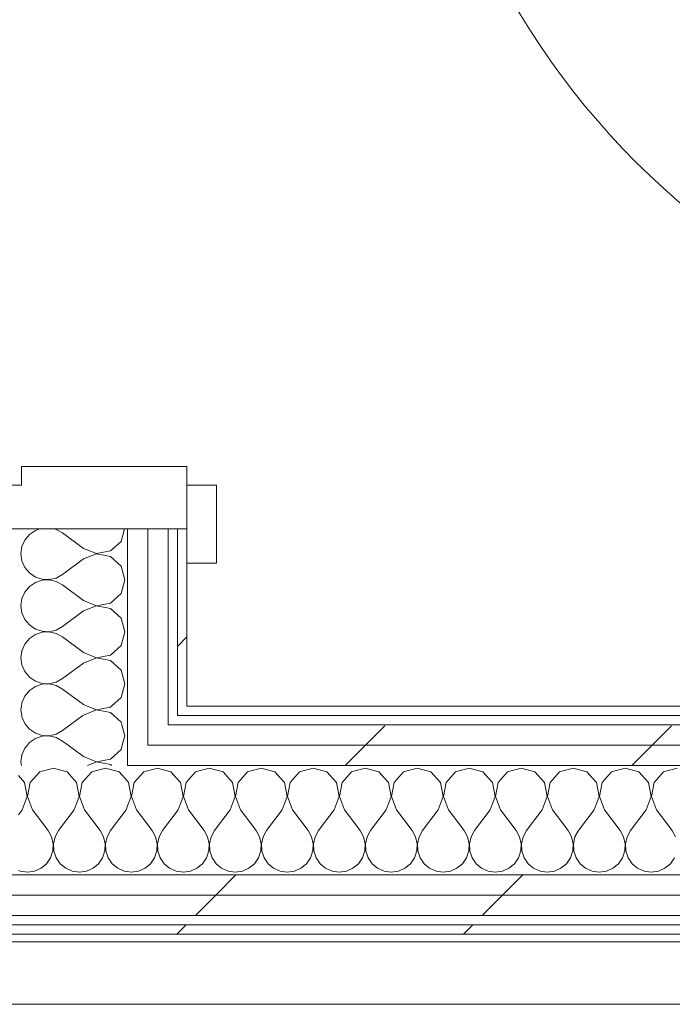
# Model space of a CAD drawing. Header units: millimetres. Extents: x -40968 to 11883, y -18816 to 4378.
# Tile 185 of 256: x 2662 to 3080, y -17322 to -16691. Entities that reach past the tile are written whole.
import ezdxf

# ---------------------------------------------------------------- set-up
doc = ezdxf.new("R2010")
doc.units = ezdxf.units.MM
doc.header["$MEASUREMENT"] = 0
doc.linetypes.add('Wipeout_Contour', pattern=[1000, 0, -1000])
for name, color, linetype in [('02_ACAB_Anotacio Portes', 7, 'Continuous'), ('Nuevo_08_E_Envans secs', 7, 'Continuous'), ('Nuevo_12_FAÇ_Façana', 7, 'Continuous'), ('Nuevo_Puertas Archicad', 7, 'Continuous')]:
    doc.layers.add(name, color=color, linetype=linetype)
for name, color, linetype, lineweight in [('02_ACAB_Anotacio Portes_Pluma_Nº__46', 5, 'Continuous', 5), ('Nuevo_08_E_Envans secs_Pluma_Nº__1', 7, 'Continuous', 5), ('Nuevo_12_FAÇ_Façana_Pluma_Nº__1', 7, 'Continuous', 5), ('Nuevo_Puertas Archicad_Pluma_Nº__1', 7, 'Continuous', 5)]:
    doc.layers.add(name, color=color, linetype=linetype, lineweight=lineweight)
for name, color, linetype, lineweight, true_color in [('Nuevo_08_E_Envans secs_Pluma_Nº__102', 7, 'Continuous', 5, 0xcccccc), ('Nuevo_08_E_Envans secs_Pluma_Nº__171', 171, 'Continuous', 13, 0xaaaaff), ('Nuevo_08_E_Envans secs_Pluma_Nº__177', 7, 'Continuous', 15, 0xf7e046), ('Nuevo_12_FAÇ_Façana_Pluma_Nº__102', 7, 'Continuous', 5, 0xcccccc), ('Nuevo_12_FAÇ_Façana_Pluma_Nº__171', 171, 'Continuous', 13, 0xaaaaff), ('Nuevo_12_FAÇ_Façana_Pluma_Nº__177', 7, 'Continuous', 15, 0xf7e046)]:
    doc.layers.add(name, color=color, linetype=linetype, lineweight=lineweight, true_color=true_color)
pattern_1 = [(45, (0, 0), (-183.8478, 183.8478), [195, -65]), (45, (7e-14, 183.85), (-183.8478, 183.8478), [195, -65])]

# ---------------------------------------------------------------- blocks, each defined once
blk = doc.blocks.new('*X100')
at = {"layer": 'Nuevo_08_E_Envans secs_Pluma_Nº__102', "color": 254, "linetype": 'Continuous', "lineweight": 5, "true_color": 0xcccccc}
for p, q in [((2662.91, -17130.98), (2662.58, -17133.33)), ((2705.12, -17130.98), (2711.08, -17133.27)), ((2720.03, -17131.57), (2720.69, -17130.98)), ((2662.58, -17133.33), (2663.09, -17136.98)), ((2702.58, -17136.67), (2702.17, -17136.98)), ((2711.08, -17133.4), (2702.58, -17136.67)), ((2711.08, -17133.27), (2720.03, -17131.57)), ((2720.03, -17135.09), (2711.08, -17133.4)), ((2722.09, -17136.98), (2720.03, -17135.09))]:
    blk.add_line(p, q, dxfattribs=at)
blk = doc.blocks.new('*X101')
at = {"layer": 'Nuevo_08_E_Envans secs_Pluma_Nº__102', "color": 254, "linetype": 'Continuous', "lineweight": 5, "true_color": 0xcccccc}
for p, q in [((2663.09, -17136.98), (2663.21, -17137.89)), ((2702.17, -17136.98), (2694.17, -17142.98)), ((2726.76, -17141.24), (2722.09, -17136.98)), ((2663.21, -17137.89), (2665.07, -17142.1)), ((2665.07, -17142.1), (2665.8, -17142.98)), ((2727.25, -17142.98), (2726.76, -17141.24))]:
    blk.add_line(p, q, dxfattribs=at)
blk = doc.blocks.new('*X102')
at = {"layer": 'Nuevo_08_E_Envans secs_Pluma_Nº__102', "color": 254, "linetype": 'Continuous', "lineweight": 5, "true_color": 0xcccccc}
for p, q in [((2665.8, -17142.98), (2668, -17145.64)), ((2694.17, -17142.98), (2689.25, -17146.67)), ((2729.25, -17150), (2727.25, -17142.98)), ((2668, -17145.64), (2671.79, -17148.24)), ((2671.79, -17148.24), (2676.15, -17149.71)), ((2676.15, -17150.29), (2671.79, -17151.76)), ((2676.15, -17149.71), (2680.74, -17149.93)), ((2680.74, -17150.07), (2676.15, -17150.29)), ((2680.74, -17149.93), (2685.22, -17148.89)), ((2685.22, -17151.11), (2680.74, -17150.07)), ((2685.22, -17148.89), (2689.25, -17146.67)), ((2727.55, -17155.98), (2729.25, -17150)), ((2668, -17154.36), (2666.67, -17155.98)), ((2671.79, -17151.76), (2668, -17154.36)), ((2689.25, -17153.33), (2685.22, -17151.11)), ((2692.77, -17155.98), (2689.25, -17153.33))]:
    blk.add_line(p, q, dxfattribs=at)
blk = doc.blocks.new('*X103')
at = {"layer": 'Nuevo_08_E_Envans secs_Pluma_Nº__102', "color": 254, "linetype": 'Continuous', "lineweight": 5, "true_color": 0xcccccc}
for p, q in [((2666.67, -17155.98), (2665.07, -17157.9)), ((2702.58, -17163.33), (2692.77, -17155.98)), ((2726.76, -17158.76), (2727.55, -17155.98)), ((2663.21, -17162.11), (2662.58, -17166.67)), ((2665.07, -17157.9), (2663.21, -17162.11)), ((2720.03, -17164.91), (2726.76, -17158.76)), ((2662.58, -17166.67), (2662.9, -17168.98)), ((2702.58, -17163.33), (2711.08, -17166.6)), ((2711.08, -17166.73), (2705.25, -17168.98)), ((2711.08, -17166.6), (2720.03, -17164.91)), ((2720.03, -17168.43), (2711.08, -17166.73)), ((2720.63, -17168.98), (2720.03, -17168.43))]:
    blk.add_line(p, q, dxfattribs=at)
blk = doc.blocks.new('*X108')
at = {"layer": 'Nuevo_08_E_Envans secs_Pluma_Nº__102', "color": 254, "linetype": 'Continuous', "lineweight": 5, "true_color": 0xcccccc}
for p, q in [((2674.61, -17017.48), (2671.79, -17018.43)), ((2685.22, -17017.77), (2683.94, -17017.48)), ((2689.25, -17020), (2685.22, -17017.77)), ((2726.76, -17025.43), (2729.02, -17017.48)), ((2668, -17021.03), (2665.07, -17024.57)), ((2671.79, -17018.43), (2668, -17021.03)), ((2702.58, -17030), (2689.25, -17020)), ((2663.21, -17028.78), (2662.58, -17033.33)), ((2665.07, -17024.57), (2663.21, -17028.78)), ((2702.58, -17030), (2711.08, -17033.27)), ((2720.03, -17031.57), (2726.76, -17025.43)), ((2662.58, -17033.33), (2663.21, -17037.89)), ((2702.58, -17036.67), (2689.25, -17046.67)), ((2711.08, -17033.4), (2702.58, -17036.67)), ((2711.08, -17033.27), (2720.03, -17031.57)), ((2720.03, -17035.09), (2711.08, -17033.4)), ((2726.76, -17041.24), (2720.03, -17035.09)), ((2663.21, -17037.89), (2665.07, -17042.1)), ((2665.07, -17042.1), (2668, -17045.64)), ((2729.25, -17050), (2726.76, -17041.24)), ((2668, -17045.64), (2671.79, -17048.24)), ((2671.79, -17048.24), (2676.15, -17049.71)), ((2680.74, -17049.93), (2685.22, -17048.89)), ((2685.22, -17048.89), (2689.25, -17046.67)), ((2668, -17054.36), (2665.07, -17057.9)), ((2671.79, -17051.76), (2668, -17054.36)), ((2676.15, -17050.29), (2671.79, -17051.76)), ((2676.15, -17049.71), (2680.74, -17049.93)), ((2680.74, -17050.07), (2676.15, -17050.29)), ((2685.22, -17051.11), (2680.74, -17050.07)), ((2689.25, -17053.33), (2685.22, -17051.11)), ((2702.58, -17063.33), (2689.25, -17053.33)), ((2726.76, -17058.76), (2729.25, -17050)), ((2665.07, -17057.9), (2663.21, -17062.11)), ((2720.03, -17064.91), (2726.76, -17058.76)), ((2663.21, -17062.11), (2662.58, -17066.67)), ((2662.58, -17066.67), (2663.21, -17071.22)), ((2702.58, -17063.33), (2711.08, -17066.6)), ((2711.08, -17066.73), (2702.58, -17070)), ((2711.08, -17066.6), (2720.03, -17064.91)), ((2720.03, -17068.43), (2711.08, -17066.73)), ((2663.21, -17071.22), (2665.07, -17075.43)), ((2702.58, -17070), (2689.25, -17080)), ((2726.76, -17074.57), (2720.03, -17068.43)), ((2729.25, -17083.33), (2726.76, -17074.57)), ((2665.07, -17075.43), (2668, -17078.97)), ((2668, -17078.97), (2671.79, -17081.57)), ((2685.22, -17082.23), (2689.25, -17080)), ((2671.79, -17085.09), (2668, -17087.7)), ((2671.79, -17081.57), (2676.15, -17083.04)), ((2676.15, -17083.62), (2671.79, -17085.09)), ((2676.15, -17083.04), (2680.74, -17083.27)), ((2680.74, -17083.4), (2676.15, -17083.62)), ((2680.74, -17083.27), (2685.22, -17082.23)), ((2685.22, -17084.44), (2680.74, -17083.4)), ((2689.25, -17086.67), (2685.22, -17084.44)), ((2702.58, -17096.67), (2689.25, -17086.67)), ((2726.76, -17092.1), (2729.25, -17083.33)), ((2665.07, -17091.24), (2663.21, -17095.45)), ((2668, -17087.7), (2665.07, -17091.24)), ((2720.03, -17098.24), (2726.76, -17092.1)), ((2663.21, -17095.45), (2662.58, -17100)), ((2702.58, -17096.67), (2711.08, -17099.93)), ((2711.08, -17099.93), (2720.03, -17098.24)), ((2662.58, -17100), (2663.21, -17104.55)), ((2663.21, -17104.55), (2665.07, -17108.76)), ((2702.58, -17103.33), (2689.25, -17113.33)), ((2711.08, -17100.07), (2702.58, -17103.33)), ((2720.03, -17101.76), (2711.08, -17100.07)), ((2726.76, -17107.9), (2720.03, -17101.76)), ((2665.07, -17108.76), (2668, -17112.3)), ((2668, -17112.3), (2671.79, -17114.91)), ((2729.25, -17116.67), (2726.76, -17107.9)), ((2671.79, -17118.43), (2668, -17121.03)), ((2671.79, -17114.91), (2676.15, -17116.38)), ((2676.15, -17116.96), (2671.79, -17118.43)), ((2676.15, -17116.38), (2680.74, -17116.6)), ((2680.74, -17116.73), (2676.15, -17116.96)), ((2680.74, -17116.6), (2685.22, -17115.56)), ((2685.22, -17117.77), (2680.74, -17116.73)), ((2685.22, -17115.56), (2689.25, -17113.33)), ((2689.25, -17120), (2685.22, -17117.77)), ((2726.76, -17125.43), (2729.25, -17116.67)), ((2665.07, -17124.57), (2663.21, -17128.78)), ((2668, -17121.03), (2665.07, -17124.57)), ((2702.58, -17130), (2689.25, -17120)), ((2663.21, -17128.78), (2662.91, -17130.98)), ((2702.58, -17130), (2705.12, -17130.98)), ((2720.69, -17130.98), (2726.76, -17125.43))]:
    blk.add_line(p, q, dxfattribs=at)
blk = doc.blocks.new('Puerta 27_7')
at = {"layer": 'Nuevo_Puertas Archicad_Pluma_Nº__1', "color": 7, "linetype": 'Continuous', "lineweight": 5}
for p, q in [((522, 0), (522, -40)), ((550, -146), (550, 0)), ((522, -40), (510, -40)), ((510, -40), (510, -146)), ((550, -38), (550, -108)), ((550, -38), (550, -108)), ((550, -108), (550, -121)), ((550, -108), (550, -121)), ((550, -121), (550, -134)), ((550, -121), (550, -134)), ((550, -134), (550, -140)), ((550, -134), (550, -140)), ((550, -140), (550, -146)), ((550, -140), (550, -146)), ((510, -146), (550, -146)), ((522, -146), (572, -146)), ((522, -165), (522, -146)), ((550, -146), (572, -146)), ((550, -146), (572, -146)), ((572, -146), (572, -165)), ((572, -165), (522, -165))]:
    blk.add_line(p, q, dxfattribs=at)
blk = doc.blocks.new('Muro_74_1', base_point=(2622.91, -17276.98))
at = {"layer": 'Nuevo_08_E_Envans secs', "color": 7, "lineweight": 20}
for name in ['*X100', '*X101', '*X103']:
    blk.add_blockref(name, (0, 0), dxfattribs=at)
at = {"color": 254, "linetype": 'Wipeout_Contour', "lineweight": 0, "ltscale": 69187.231902}
blk.add_wipeout([(2762.91, -17130.98), (2768.91, -17130.98), (2768.91, -17017.48), (2762.91, -17017.48)], dxfattribs=at).dxf.layer = 'Nuevo_08_E_Envans secs'
at = {"color": 254, "linetype": 'Wipeout_Contour', "lineweight": 0, "ltscale": 69413.305532}
blk.add_wipeout([(2743.91, -17136.98), (2756.91, -17136.98), (2756.91, -17130.98), (2743.91, -17130.98)], dxfattribs=at).dxf.layer = 'Nuevo_08_E_Envans secs'
at = {"layer": 'Nuevo_08_E_Envans secs_Pluma_Nº__171', "linetype": 'Continuous', "lineweight": 13, "true_color": 0xaaaaff}
h = blk.add_hatch(dxfattribs=at)
h.set_pattern_fill('Panellat_HPL_0001', color=161, style=0, pattern_type=2)
h.set_pattern_definition(pattern_1)
h.paths.add_polyline_path([(2762.91, -17130.98), (2768.91, -17130.98), (2768.91, -17017.48), (2762.91, -17017.48)])
at = {"layer": 'Nuevo_08_E_Envans secs_Pluma_Nº__177', "linetype": 'Continuous', "lineweight": 15, "true_color": 0xf7e046}
h = blk.add_hatch(dxfattribs=at)
h.set_pattern_fill('Panellat_HPL_0001', color=53, style=0, pattern_type=2)
h.set_pattern_definition(pattern_1)
h.paths.add_polyline_path([(2743.91, -17136.98), (2756.91, -17136.98), (2756.91, -17130.98), (2743.91, -17130.98)])
at = {"layer": 'Nuevo_08_E_Envans secs_Pluma_Nº__1', "color": 7, "linetype": 'Continuous', "lineweight": 5}
for p, q in [((2762.91, -17130.98), (2762.91, -17017.48)), ((2762.91, -17017.48), (2768.91, -17017.48)), ((2768.91, -17017.48), (2768.91, -17039.48))]:
    blk.add_line(p, q, dxfattribs=at)
at = {"layer": 'Nuevo_08_E_Envans secs_Pluma_Nº__1', "color": 7, "linetype": 'Continuous', "lineweight": 5, "flags": 128}
blk.add_lwpolyline([(2768.91, -17130.98), (2768.91, -17017.48)], dxfattribs=at)
at = {"layer": 'Nuevo_12_FAÇ_Façana_Pluma_Nº__1', "color": 7, "linetype": 'Continuous', "lineweight": 5}
blk.add_line((2762.91, -17136.98), (2762.91, -17130.98), dxfattribs=at)
at = {"color": 254, "linetype": 'Wipeout_Contour', "lineweight": 0, "ltscale": 69405.08279}
blk.add_wipeout([(2730.91, -17136.98), (2743.91, -17136.98), (2743.91, -17130.98), (2730.91, -17130.98)], dxfattribs=at).dxf.layer = 'Nuevo_08_E_Envans secs'
at = {"layer": 'Nuevo_08_E_Envans secs_Pluma_Nº__177', "linetype": 'Continuous', "lineweight": 15, "true_color": 0xf7e046}
h = blk.add_hatch(dxfattribs=at)
h.set_pattern_fill('Panellat_HPL_0001', color=53, style=0, pattern_type=2)
h.set_pattern_definition(pattern_1)
h.paths.add_polyline_path([(2730.91, -17136.98), (2743.91, -17136.98), (2743.91, -17130.98), (2730.91, -17130.98)])
at = {"color": 254, "linetype": 'Wipeout_Contour', "lineweight": 0, "ltscale": 69177.348337}
blk.add_wipeout([(2743.91, -17130.98), (2756.91, -17130.98), (2756.91, -17017.48), (2743.91, -17017.48)], dxfattribs=at).dxf.layer = 'Nuevo_08_E_Envans secs'
at = {"color": 254, "linetype": 'Wipeout_Contour', "lineweight": 0, "ltscale": 69437.00227}
blk.add_wipeout([(2743.91, -17142.98), (2756.91, -17142.98), (2756.91, -17136.98), (2743.91, -17136.98)], dxfattribs=at).dxf.layer = 'Nuevo_08_E_Envans secs'
at = {"layer": 'Nuevo_08_E_Envans secs_Pluma_Nº__177', "linetype": 'Continuous', "lineweight": 15, "true_color": 0xf7e046}
h = blk.add_hatch(dxfattribs=at)
h.set_pattern_fill('Panellat_HPL_0001', color=53, style=0, pattern_type=2)
h.set_pattern_definition(pattern_1)
h.paths.add_polyline_path([(2743.91, -17130.98), (2756.91, -17130.98), (2756.91, -17017.48), (2743.91, -17017.48)])
h = blk.add_hatch(dxfattribs=at)
h.set_pattern_fill('Panellat_HPL_0001', color=53, style=0, pattern_type=2)
h.set_pattern_definition(pattern_1)
h.paths.add_polyline_path([(2743.91, -17142.98), (2756.91, -17142.98), (2756.91, -17136.98), (2743.91, -17136.98)])
at = {"layer": 'Nuevo_08_E_Envans secs_Pluma_Nº__1', "color": 7, "linetype": 'Continuous', "lineweight": 5}
for p, q in [((2756.91, -17130.98), (2756.91, -17017.48)), ((2756.91, -17017.48), (2762.91, -17017.48))]:
    blk.add_line(p, q, dxfattribs=at)
at = {"layer": 'Nuevo_12_FAÇ_Façana_Pluma_Nº__1', "color": 7, "linetype": 'Continuous', "lineweight": 5}
for p, q in [((2756.91, -17136.98), (2756.91, -17130.98)), ((2756.91, -17142.98), (2756.91, -17136.98))]:
    blk.add_line(p, q, dxfattribs=at)
at = {"color": 254, "linetype": 'Wipeout_Contour', "lineweight": 0, "ltscale": 69169.097449}
blk.add_wipeout([(2730.91, -17130.98), (2743.91, -17130.98), (2743.91, -17017.48), (2730.91, -17017.48)], dxfattribs=at).dxf.layer = 'Nuevo_08_E_Envans secs'
at = {"color": 254, "linetype": 'Wipeout_Contour', "lineweight": 0, "ltscale": 69428.782334}
blk.add_wipeout([(2730.91, -17142.98), (2743.91, -17142.98), (2743.91, -17136.98), (2730.91, -17136.98)], dxfattribs=at).dxf.layer = 'Nuevo_08_E_Envans secs'
at = {"layer": 'Nuevo_08_E_Envans secs_Pluma_Nº__177', "linetype": 'Continuous', "lineweight": 15, "true_color": 0xf7e046}
h = blk.add_hatch(dxfattribs=at)
h.set_pattern_fill('Panellat_HPL_0001', color=53, style=0, pattern_type=2)
h.set_pattern_definition(pattern_1)
h.paths.add_polyline_path([(2730.91, -17130.98), (2743.91, -17130.98), (2743.91, -17017.48), (2730.91, -17017.48)])
h = blk.add_hatch(dxfattribs=at)
h.set_pattern_fill('Panellat_HPL_0001', color=53, style=0, pattern_type=2)
h.set_pattern_definition(pattern_1)
h.paths.add_polyline_path([(2730.91, -17142.98), (2743.91, -17142.98), (2743.91, -17136.98), (2730.91, -17136.98)])
at = {"layer": 'Nuevo_08_E_Envans secs_Pluma_Nº__1', "color": 7, "linetype": 'Continuous', "lineweight": 5}
for p, q in [((2660.91, -17017.48), (2730.91, -17017.48)), ((2730.91, -17130.98), (2730.91, -17017.48)), ((2730.91, -17017.48), (2743.91, -17017.48)), ((2743.91, -17130.98), (2743.91, -17017.48)), ((2743.91, -17017.48), (2756.91, -17017.48))]:
    blk.add_line(p, q, dxfattribs=at)
at = {"layer": 'Nuevo_12_FAÇ_Façana_Pluma_Nº__1', "color": 7, "linetype": 'Continuous', "lineweight": 5}
for p, q in [((2730.91, -17136.98), (2730.91, -17130.98)), ((2743.91, -17136.98), (2743.91, -17130.98))]:
    blk.add_line(p, q, dxfattribs=at)
at = {"layer": 'Nuevo_08_E_Envans secs', "color": 7, "lineweight": 20}
blk.add_blockref('*X108', (0, 0), dxfattribs=at)
at = {"layer": 'Nuevo_Puertas Archicad', "color": 253, "linetype": 'Continuous', "lineweight": 5, "true_color": 0xa4a4a6, "xscale": -1, "zscale": 1000, "rotation": 90}
blk.add_blockref('Puerta 27_7', (2622.91, -16467.48), dxfattribs=at)
at = {"color": 254, "linetype": 'Wipeout_Contour', "lineweight": 0, "ltscale": 69466.307193}
blk.add_wipeout([(2730.91, -17155.98), (2743.91, -17155.98), (2743.91, -17142.98), (2730.91, -17142.98)], dxfattribs=at).dxf.layer = 'Nuevo_08_E_Envans secs'
at = {"layer": 'Nuevo_08_E_Envans secs_Pluma_Nº__177', "linetype": 'Continuous', "lineweight": 15, "true_color": 0xf7e046}
h = blk.add_hatch(dxfattribs=at)
h.set_pattern_fill('Panellat_HPL_0001', color=53, style=0, pattern_type=2)
h.set_pattern_definition(pattern_1)
h.paths.add_polyline_path([(2730.91, -17155.98), (2743.91, -17155.98), (2743.91, -17142.98), (2730.91, -17142.98)])
at = {"layer": 'Nuevo_12_FAÇ_Façana_Pluma_Nº__1', "color": 7, "linetype": 'Continuous', "lineweight": 5}
for p, q in [((2730.91, -17142.98), (2730.91, -17136.98)), ((2743.91, -17142.98), (2743.91, -17136.98)), ((2730.91, -17155.98), (2730.91, -17142.98)), ((2743.91, -17155.98), (2743.91, -17142.98)), ((2730.91, -17168.98), (2730.91, -17155.98))]:
    blk.add_line(p, q, dxfattribs=at)
at = {"layer": 'Nuevo_08_E_Envans secs', "color": 7, "lineweight": 20}
blk.add_blockref('*X102', (0, 0), dxfattribs=at)
blk = doc.blocks.new('*X132')
at = {"layer": 'Nuevo_12_FAÇ_Façana_Pluma_Nº__102', "color": 254, "linetype": 'Continuous', "lineweight": 5, "true_color": 0xcccccc}
for p, q in [((2741.24, -17173.13), (2735.09, -17179.86)), ((2750, -17170.64), (2741.24, -17173.13)), ((2758.76, -17173.13), (2750, -17170.64)), ((2764.91, -17179.86), (2758.76, -17173.13)), ((2774.57, -17173.13), (2768.43, -17179.86)), ((2783.33, -17170.64), (2774.57, -17173.13)), ((2792.1, -17173.13), (2783.33, -17170.64)), ((2798.24, -17179.86), (2792.1, -17173.13)), ((2807.9, -17173.13), (2801.76, -17179.86)), ((2816.67, -17170.64), (2807.9, -17173.13)), ((2825.43, -17173.13), (2816.67, -17170.64)), ((2831.57, -17179.86), (2825.43, -17173.13)), ((2841.24, -17173.13), (2835.09, -17179.86)), ((2850, -17170.64), (2841.24, -17173.13)), ((2858.76, -17173.13), (2850, -17170.64)), ((2864.91, -17179.86), (2858.76, -17173.13)), ((2874.57, -17173.13), (2868.43, -17179.86)), ((2883.33, -17170.64), (2874.57, -17173.13)), ((2892.1, -17173.13), (2883.33, -17170.64)), ((2898.24, -17179.86), (2892.1, -17173.13)), ((2907.9, -17173.13), (2901.76, -17179.86)), ((2916.67, -17170.64), (2907.9, -17173.13)), ((2925.43, -17173.13), (2916.67, -17170.64)), ((2931.57, -17179.86), (2925.43, -17173.13)), ((2941.24, -17173.13), (2935.09, -17179.86)), ((2950, -17170.64), (2941.24, -17173.13)), ((2958.76, -17173.13), (2950, -17170.64)), ((2964.91, -17179.86), (2958.76, -17173.13)), ((2974.57, -17173.13), (2968.43, -17179.86)), ((2983.33, -17170.64), (2974.57, -17173.13)), ((2992.1, -17173.13), (2983.33, -17170.64)), ((2998.24, -17179.86), (2992.1, -17173.13)), ((3007.9, -17173.13), (3001.76, -17179.86)), ((3016.67, -17170.64), (3007.9, -17173.13)), ((3025.43, -17173.13), (3016.67, -17170.64)), ((3031.57, -17179.86), (3025.43, -17173.13)), ((3041.24, -17173.13), (3035.09, -17179.86)), ((3050, -17170.64), (3041.24, -17173.13)), ((3058.76, -17173.13), (3050, -17170.64)), ((3064.91, -17179.86), (3058.76, -17173.13)), ((3074.57, -17173.13), (3068.43, -17179.86)), ((3083.33, -17170.64), (3074.57, -17173.13)), ((2731.57, -17179.86), (2730.91, -17179.13)), ((2733.27, -17188.81), (2731.57, -17179.86)), ((2735.09, -17179.86), (2733.4, -17188.81)), ((2766.6, -17188.81), (2764.91, -17179.86)), ((2768.43, -17179.86), (2766.73, -17188.81)), ((2799.93, -17188.81), (2798.24, -17179.86)), ((2801.76, -17179.86), (2800.07, -17188.81)), ((2833.27, -17188.81), (2831.57, -17179.86)), ((2835.09, -17179.86), (2833.4, -17188.81)), ((2866.6, -17188.81), (2864.91, -17179.86)), ((2868.43, -17179.86), (2866.73, -17188.81)), ((2899.93, -17188.81), (2898.24, -17179.86)), ((2901.76, -17179.86), (2900.07, -17188.81)), ((2933.27, -17188.81), (2931.57, -17179.86)), ((2935.09, -17179.86), (2933.4, -17188.81)), ((2966.6, -17188.81), (2964.91, -17179.86)), ((2968.43, -17179.86), (2966.73, -17188.81)), ((2999.93, -17188.81), (2998.24, -17179.86)), ((3001.76, -17179.86), (3000.07, -17188.81)), ((3033.27, -17188.81), (3031.57, -17179.86)), ((3035.09, -17179.86), (3033.4, -17188.81)), ((3066.6, -17188.81), (3064.91, -17179.86)), ((3068.43, -17179.86), (3066.73, -17188.81)), ((2730.91, -17194.93), (2733.27, -17188.81)), ((2733.4, -17188.81), (2736.67, -17197.31)), ((2763.33, -17197.31), (2766.6, -17188.81)), ((2766.73, -17188.81), (2770, -17197.31)), ((2796.67, -17197.31), (2799.93, -17188.81)), ((2800.07, -17188.81), (2803.33, -17197.31)), ((2830, -17197.31), (2833.27, -17188.81)), ((2833.4, -17188.81), (2836.67, -17197.31)), ((2863.33, -17197.31), (2866.6, -17188.81)), ((2866.73, -17188.81), (2870, -17197.31)), ((2896.67, -17197.31), (2899.93, -17188.81)), ((2900.07, -17188.81), (2903.33, -17197.31)), ((2930, -17197.31), (2933.27, -17188.81)), ((2933.4, -17188.81), (2936.67, -17197.31)), ((2963.33, -17197.31), (2966.6, -17188.81)), ((2966.73, -17188.81), (2970, -17197.31)), ((2996.67, -17197.31), (2999.93, -17188.81)), ((3000.07, -17188.81), (3003.33, -17197.31)), ((3030, -17197.31), (3033.27, -17188.81)), ((3033.4, -17188.81), (3036.67, -17197.31)), ((3063.33, -17197.31), (3066.6, -17188.81)), ((3066.73, -17188.81), (3070, -17197.31)), ((2736.67, -17197.31), (2746.67, -17210.64)), ((2763.33, -17197.31), (2753.33, -17210.64)), ((2770, -17197.31), (2780, -17210.64)), ((2796.67, -17197.31), (2786.67, -17210.64)), ((2803.33, -17197.31), (2813.33, -17210.64)), ((2830, -17197.31), (2820, -17210.64)), ((2836.67, -17197.31), (2846.67, -17210.64)), ((2863.33, -17197.31), (2853.33, -17210.64)), ((2870, -17197.31), (2880, -17210.64)), ((2896.67, -17197.31), (2886.67, -17210.64)), ((2903.33, -17197.31), (2913.33, -17210.64)), ((2930, -17197.31), (2920, -17210.64)), ((2936.67, -17197.31), (2946.67, -17210.64)), ((2963.33, -17197.31), (2953.33, -17210.64)), ((2970, -17197.31), (2980, -17210.64)), ((2996.67, -17197.31), (2986.67, -17210.64)), ((3003.33, -17197.31), (3013.33, -17210.64)), ((3030, -17197.31), (3020, -17210.64)), ((3036.67, -17197.31), (3046.67, -17210.64)), ((3063.33, -17197.31), (3053.33, -17210.64)), ((3070, -17197.31), (3080, -17210.64)), ((2748.89, -17214.67), (2746.67, -17210.64)), ((2753.33, -17210.64), (2751.11, -17214.67)), ((2782.23, -17214.67), (2780, -17210.64)), ((2786.67, -17210.64), (2784.44, -17214.67)), ((2815.56, -17214.67), (2813.33, -17210.64)), ((2820, -17210.64), (2817.77, -17214.67)), ((2848.89, -17214.67), (2846.67, -17210.64)), ((2853.33, -17210.64), (2851.11, -17214.67)), ((2882.23, -17214.67), (2880, -17210.64)), ((2886.67, -17210.64), (2884.44, -17214.67)), ((2915.56, -17214.67), (2913.33, -17210.64)), ((2920, -17210.64), (2917.77, -17214.67)), ((2948.89, -17214.67), (2946.67, -17210.64)), ((2953.33, -17210.64), (2951.11, -17214.67)), ((2982.23, -17214.67), (2980, -17210.64)), ((2986.67, -17210.64), (2984.44, -17214.67)), ((3015.56, -17214.67), (3013.33, -17210.64)), ((3020, -17210.64), (3017.77, -17214.67)), ((3048.89, -17214.67), (3046.67, -17210.64)), ((3053.33, -17210.64), (3051.11, -17214.67)), ((3082.23, -17214.67), (3080, -17210.64)), ((2749.93, -17219.15), (2748.89, -17214.67)), ((2749.71, -17223.74), (2749.93, -17219.15)), ((2751.11, -17214.67), (2750.07, -17219.15)), ((2750.07, -17219.15), (2750.29, -17223.74)), ((2783.27, -17219.15), (2782.23, -17214.67)), ((2783.04, -17223.74), (2783.27, -17219.15)), ((2784.44, -17214.67), (2783.4, -17219.15)), ((2783.4, -17219.15), (2783.62, -17223.74)), ((2816.6, -17219.15), (2815.56, -17214.67)), ((2816.38, -17223.74), (2816.6, -17219.15)), ((2817.77, -17214.67), (2816.73, -17219.15)), ((2816.73, -17219.15), (2816.96, -17223.74)), ((2849.93, -17219.15), (2848.89, -17214.67)), ((2849.71, -17223.74), (2849.93, -17219.15)), ((2851.11, -17214.67), (2850.07, -17219.15)), ((2850.07, -17219.15), (2850.29, -17223.74)), ((2883.27, -17219.15), (2882.23, -17214.67)), ((2883.04, -17223.74), (2883.27, -17219.15)), ((2884.44, -17214.67), (2883.4, -17219.15)), ((2883.4, -17219.15), (2883.62, -17223.74)), ((2916.6, -17219.15), (2915.56, -17214.67)), ((2916.38, -17223.74), (2916.6, -17219.15)), ((2917.77, -17214.67), (2916.73, -17219.15)), ((2916.73, -17219.15), (2916.96, -17223.74)), ((2949.93, -17219.15), (2948.89, -17214.67)), ((2949.71, -17223.74), (2949.93, -17219.15)), ((2951.11, -17214.67), (2950.07, -17219.15)), ((2950.07, -17219.15), (2950.29, -17223.74)), ((2983.27, -17219.15), (2982.23, -17214.67)), ((2983.04, -17223.74), (2983.27, -17219.15)), ((2984.44, -17214.67), (2983.4, -17219.15)), ((2983.4, -17219.15), (2983.62, -17223.74)), ((3016.6, -17219.15), (3015.56, -17214.67)), ((3016.38, -17223.74), (3016.6, -17219.15)), ((3017.77, -17214.67), (3016.73, -17219.15)), ((3016.73, -17219.15), (3016.96, -17223.74)), ((3049.93, -17219.15), (3048.89, -17214.67)), ((3049.71, -17223.74), (3049.93, -17219.15)), ((3051.11, -17214.67), (3050.07, -17219.15)), ((3050.07, -17219.15), (3050.29, -17223.74)), ((2748.24, -17228.1), (2749.71, -17223.74)), ((2750.29, -17223.74), (2751.76, -17228.1)), ((2781.57, -17228.1), (2783.04, -17223.74)), ((2783.62, -17223.74), (2785.09, -17228.1)), ((2814.91, -17228.1), (2816.38, -17223.74)), ((2816.96, -17223.74), (2818.43, -17228.1)), ((2848.24, -17228.1), (2849.71, -17223.74)), ((2850.29, -17223.74), (2851.76, -17228.1)), ((2881.57, -17228.1), (2883.04, -17223.74)), ((2883.62, -17223.74), (2885.09, -17228.1)), ((2914.91, -17228.1), (2916.38, -17223.74)), ((2916.96, -17223.74), (2918.43, -17228.1)), ((2948.24, -17228.1), (2949.71, -17223.74)), ((2950.29, -17223.74), (2951.76, -17228.1)), ((2981.57, -17228.1), (2983.04, -17223.74)), ((2983.62, -17223.74), (2985.09, -17228.1)), ((3014.91, -17228.1), (3016.38, -17223.74)), ((3016.96, -17223.74), (3018.43, -17228.1)), ((3048.24, -17228.1), (3049.71, -17223.74)), ((3050.29, -17223.74), (3051.76, -17228.1)), ((2742.1, -17234.82), (2745.64, -17231.89)), ((2745.64, -17231.89), (2748.24, -17228.1)), ((2751.76, -17228.1), (2754.36, -17231.89)), ((2754.36, -17231.89), (2757.9, -17234.82)), ((2775.43, -17234.82), (2778.97, -17231.89)), ((2778.97, -17231.89), (2781.57, -17228.1)), ((2785.09, -17228.1), (2787.7, -17231.89)), ((2787.7, -17231.89), (2791.24, -17234.82)), ((2808.76, -17234.82), (2812.3, -17231.89)), ((2812.3, -17231.89), (2814.91, -17228.1)), ((2818.43, -17228.1), (2821.03, -17231.89)), ((2821.03, -17231.89), (2824.57, -17234.82)), ((2842.1, -17234.82), (2845.64, -17231.89)), ((2845.64, -17231.89), (2848.24, -17228.1)), ((2851.76, -17228.1), (2854.36, -17231.89)), ((2854.36, -17231.89), (2857.9, -17234.82)), ((2875.43, -17234.82), (2878.97, -17231.89)), ((2878.97, -17231.89), (2881.57, -17228.1)), ((2885.09, -17228.1), (2887.7, -17231.89)), ((2887.7, -17231.89), (2891.24, -17234.82)), ((2908.76, -17234.82), (2912.3, -17231.89)), ((2912.3, -17231.89), (2914.91, -17228.1)), ((2918.43, -17228.1), (2921.03, -17231.89)), ((2921.03, -17231.89), (2924.57, -17234.82)), ((2942.1, -17234.82), (2945.64, -17231.89)), ((2945.64, -17231.89), (2948.24, -17228.1)), ((2951.76, -17228.1), (2954.36, -17231.89)), ((2954.36, -17231.89), (2957.9, -17234.82)), ((2975.43, -17234.82), (2978.97, -17231.89)), ((2978.97, -17231.89), (2981.57, -17228.1)), ((2985.09, -17228.1), (2987.7, -17231.89)), ((2987.7, -17231.89), (2991.24, -17234.82)), ((3008.76, -17234.82), (3012.3, -17231.89)), ((3012.3, -17231.89), (3014.91, -17228.1)), ((3018.43, -17228.1), (3021.03, -17231.89)), ((3021.03, -17231.89), (3024.57, -17234.82)), ((3042.1, -17234.82), (3045.64, -17231.89)), ((3045.64, -17231.89), (3048.24, -17228.1)), ((3051.76, -17228.1), (3054.36, -17231.89)), ((3054.36, -17231.89), (3057.9, -17234.82)), ((3075.43, -17234.82), (3078.97, -17231.89)), ((3078.97, -17231.89), (3081.57, -17228.1)), ((2730.91, -17236.97), (2733.33, -17237.31)), ((2733.33, -17237.31), (2737.89, -17236.67)), ((2737.89, -17236.67), (2742.1, -17234.82)), ((2757.9, -17234.82), (2762.11, -17236.67)), ((2762.11, -17236.67), (2766.67, -17237.31)), ((2766.67, -17237.31), (2771.22, -17236.67)), ((2771.22, -17236.67), (2775.43, -17234.82)), ((2791.24, -17234.82), (2795.45, -17236.67)), ((2795.45, -17236.67), (2800, -17237.31)), ((2800, -17237.31), (2804.55, -17236.67)), ((2804.55, -17236.67), (2808.76, -17234.82)), ((2824.57, -17234.82), (2828.78, -17236.67)), ((2828.78, -17236.67), (2833.33, -17237.31)), ((2833.33, -17237.31), (2837.89, -17236.67)), ((2837.89, -17236.67), (2842.1, -17234.82)), ((2857.9, -17234.82), (2862.11, -17236.67)), ((2862.11, -17236.67), (2866.67, -17237.31)), ((2866.67, -17237.31), (2871.22, -17236.67)), ((2871.22, -17236.67), (2875.43, -17234.82)), ((2891.24, -17234.82), (2895.45, -17236.67)), ((2895.45, -17236.67), (2900, -17237.31)), ((2900, -17237.31), (2904.55, -17236.67)), ((2904.55, -17236.67), (2908.76, -17234.82)), ((2924.57, -17234.82), (2928.78, -17236.67)), ((2928.78, -17236.67), (2933.33, -17237.31)), ((2933.33, -17237.31), (2937.89, -17236.67)), ((2937.89, -17236.67), (2942.1, -17234.82)), ((2957.9, -17234.82), (2962.11, -17236.67)), ((2962.11, -17236.67), (2966.67, -17237.31)), ((2966.67, -17237.31), (2971.22, -17236.67)), ((2971.22, -17236.67), (2975.43, -17234.82)), ((2991.24, -17234.82), (2995.45, -17236.67)), ((2995.45, -17236.67), (3000, -17237.31)), ((3000, -17237.31), (3004.55, -17236.67)), ((3004.55, -17236.67), (3008.76, -17234.82)), ((3024.57, -17234.82), (3028.78, -17236.67)), ((3028.78, -17236.67), (3033.33, -17237.31)), ((3033.33, -17237.31), (3037.89, -17236.67)), ((3037.89, -17236.67), (3042.1, -17234.82)), ((3057.9, -17234.82), (3062.11, -17236.67)), ((3062.11, -17236.67), (3066.67, -17237.31)), ((3066.67, -17237.31), (3071.22, -17236.67)), ((3071.22, -17236.67), (3075.43, -17234.82))]:
    blk.add_line(p, q, dxfattribs=at)
blk = doc.blocks.new('*X134')
at = {"layer": 'Nuevo_12_FAÇ_Façana_Pluma_Nº__102', "color": 254, "linetype": 'Continuous', "lineweight": 5, "true_color": 0xcccccc}
for p, q in [((2664.91, -17179.86), (2660.91, -17175.48)), ((2674.57, -17173.13), (2668.43, -17179.86)), ((2683.33, -17170.64), (2674.57, -17173.13)), ((2692.1, -17173.13), (2683.33, -17170.64)), ((2698.24, -17179.86), (2692.1, -17173.13)), ((2707.9, -17173.13), (2701.76, -17179.86)), ((2716.67, -17170.64), (2707.9, -17173.13)), ((2725.43, -17173.13), (2716.67, -17170.64)), ((2730.91, -17179.13), (2725.43, -17173.13)), ((2666.6, -17188.81), (2664.91, -17179.86)), ((2668.43, -17179.86), (2666.73, -17188.81)), ((2699.93, -17188.81), (2698.24, -17179.86)), ((2701.76, -17179.86), (2700.07, -17188.81)), ((2663.33, -17197.31), (2666.6, -17188.81)), ((2666.73, -17188.81), (2670, -17197.31)), ((2696.67, -17197.31), (2699.93, -17188.81)), ((2700.07, -17188.81), (2703.33, -17197.31)), ((2663.33, -17197.31), (2660.91, -17200.54)), ((2670, -17197.31), (2680, -17210.64)), ((2696.67, -17197.31), (2686.67, -17210.64)), ((2703.33, -17197.31), (2713.33, -17210.64)), ((2730, -17197.31), (2720, -17210.64)), ((2730, -17197.31), (2730.91, -17194.93)), ((2682.23, -17214.67), (2680, -17210.64)), ((2686.67, -17210.64), (2684.44, -17214.67)), ((2715.56, -17214.67), (2713.33, -17210.64)), ((2720, -17210.64), (2717.77, -17214.67)), ((2683.27, -17219.15), (2682.23, -17214.67)), ((2683.04, -17223.74), (2683.27, -17219.15)), ((2684.44, -17214.67), (2683.4, -17219.15)), ((2683.4, -17219.15), (2683.62, -17223.74)), ((2716.6, -17219.15), (2715.56, -17214.67)), ((2716.38, -17223.74), (2716.6, -17219.15)), ((2717.77, -17214.67), (2716.73, -17219.15)), ((2716.73, -17219.15), (2716.96, -17223.74)), ((2681.57, -17228.1), (2683.04, -17223.74)), ((2683.62, -17223.74), (2685.09, -17228.1)), ((2714.91, -17228.1), (2716.38, -17223.74)), ((2716.96, -17223.74), (2718.43, -17228.1)), ((2675.43, -17234.82), (2678.97, -17231.89)), ((2678.97, -17231.89), (2681.57, -17228.1)), ((2685.09, -17228.1), (2687.7, -17231.89)), ((2687.7, -17231.89), (2691.24, -17234.82)), ((2708.76, -17234.82), (2712.3, -17231.89)), ((2712.3, -17231.89), (2714.91, -17228.1)), ((2718.43, -17228.1), (2721.03, -17231.89)), ((2721.03, -17231.89), (2724.57, -17234.82)), ((2660.91, -17236.15), (2662.11, -17236.67)), ((2662.11, -17236.67), (2666.67, -17237.31)), ((2666.67, -17237.31), (2671.22, -17236.67)), ((2671.22, -17236.67), (2675.43, -17234.82)), ((2691.24, -17234.82), (2695.45, -17236.67)), ((2695.45, -17236.67), (2700, -17237.31)), ((2700, -17237.31), (2704.55, -17236.67)), ((2704.55, -17236.67), (2708.76, -17234.82)), ((2724.57, -17234.82), (2728.78, -17236.67)), ((2728.78, -17236.67), (2730.91, -17236.97))]:
    blk.add_line(p, q, dxfattribs=at)
blk = doc.blocks.new('Puerta Corredera Exterior 27_4')
at = {"layer": 'Nuevo_Puertas Archicad', "linetype": 'Continuous', "lineweight": 0, "true_color": 0xffffff}
h = blk.add_hatch(dxfattribs=at)
h.set_pattern_fill('Hormigón_en_Masa_0001', style=0, pattern_type=2)
h.set_pattern_definition([(0, (0, 0), (0, 779.42), [48.75, -401.25]), (0, (225, 389.7), (0, 779.42), [48.75, -401.25]), (60, (0, 0), (-675, 389.7), [48.75, -401.25]), (60, (450, 0), (-675, 389.7), [48.75, -401.25]), (120, (48.75, 0), (675, 389.7), [48.75, -401.25]), (120, (498.75, 0), (675, 389.7), [48.75, -401.25]), (0, (0, 75), (0, 150), [0, -150, 0, -225]), (45, (75, 75), (-106.066, 106.066), [0, -112.5, 0, -187.5])])
h.paths.add_polyline_path([(460.2, 45), (460.2, 5), (2560.2, 5), (2560.2, 45)])
at = {"layer": 'Nuevo_Puertas Archicad_Pluma_Nº__1', "color": 7, "linetype": 'Continuous', "lineweight": 5}
for p, q in [((460.2, 45), (2560.2, 45)), ((2560.2, 5), (460.2, 5))]:
    blk.add_line(p, q, dxfattribs=at)
blk = doc.blocks.new('Muro_77_1', base_point=(5828.89, -17276.98))
at = {"color": 254, "linetype": 'Wipeout_Contour', "lineweight": 0, "ltscale": 69644.709371}
blk.add_wipeout([(2768.91, -17130.98), (2768.91, -17136.98), (3389.84, -17136.98), (3389.84, -17130.98)], dxfattribs=at).dxf.layer = 'Nuevo_12_FAÇ_Façana'
at = {"color": 254, "linetype": 'Wipeout_Contour', "lineweight": 0, "ltscale": 69701.906616}
blk.add_wipeout([(2756.91, -17155.98), (3389.84, -17155.98), (3389.84, -17142.98), (2756.91, -17142.98)], dxfattribs=at).dxf.layer = 'Nuevo_12_FAÇ_Façana'
at = {"color": 254, "linetype": 'Wipeout_Contour', "lineweight": 0, "ltscale": 69789.958955}
blk.add_wipeout([(778.89, -17270.98), (778.89, -17276.98), (3389.84, -17276.98), (3389.84, -17270.98)], dxfattribs=at).dxf.layer = 'Nuevo_12_FAÇ_Façana'
at = {"layer": 'Nuevo_12_FAÇ_Façana_Pluma_Nº__171', "linetype": 'Continuous', "lineweight": 13, "true_color": 0xaaaaff}
h = blk.add_hatch(dxfattribs=at)
h.set_pattern_fill('Panellat_HPL_0001', color=161, style=0, pattern_type=2)
h.set_pattern_definition(pattern_1)
h.paths.add_polyline_path([(2768.91, -17130.98), (2768.91, -17136.98), (3389.84, -17136.98), (3389.84, -17130.98)])
h = blk.add_hatch(dxfattribs=at)
h.set_pattern_fill('Panellat_HPL_0001', color=161, style=0, pattern_type=2)
h.set_pattern_definition(pattern_1)
h.paths.add_polyline_path([(778.89, -17270.98), (778.89, -17276.98), (3389.84, -17276.98), (3389.84, -17270.98)])
at = {"layer": 'Nuevo_12_FAÇ_Façana_Pluma_Nº__177', "linetype": 'Continuous', "lineweight": 15, "true_color": 0xf7e046}
h = blk.add_hatch(dxfattribs=at)
h.set_pattern_fill('Panellat_HPL_0001', color=53, style=0, pattern_type=2)
h.set_pattern_definition(pattern_1)
h.paths.add_polyline_path([(2756.91, -17155.98), (3389.84, -17155.98), (3389.84, -17142.98), (2756.91, -17142.98)])
at = {"layer": 'Nuevo_12_FAÇ_Façana_Pluma_Nº__1', "color": 7, "linetype": 'Continuous', "lineweight": 5}
blk.add_line((3389.84, -17270.98), (778.89, -17270.98), dxfattribs=at)
at = {"layer": 'Nuevo_12_FAÇ_Façana_Pluma_Nº__1', "color": 7, "linetype": 'Continuous', "lineweight": 5, "flags": 128}
blk.add_lwpolyline([(778.89, -17276.98), (3389.84, -17276.98)], dxfattribs=at)
at = {"color": 254, "linetype": 'Wipeout_Contour', "lineweight": 0, "ltscale": 69423.155405}
blk.add_wipeout([(2762.91, -17136.98), (2768.91, -17136.98), (2768.91, -17130.98), (2762.91, -17130.98)], dxfattribs=at).dxf.layer = 'Nuevo_12_FAÇ_Façana'
at = {"color": 254, "linetype": 'Wipeout_Contour', "lineweight": 0, "ltscale": 69474.522689}
blk.add_wipeout([(2743.91, -17155.98), (2756.91, -17155.98), (2756.91, -17142.98), (2743.91, -17142.98)], dxfattribs=at).dxf.layer = 'Nuevo_12_FAÇ_Façana'
at = {"layer": 'Nuevo_12_FAÇ_Façana_Pluma_Nº__171', "linetype": 'Continuous', "lineweight": 13, "true_color": 0xaaaaff}
h = blk.add_hatch(dxfattribs=at)
h.set_pattern_fill('Panellat_HPL_0001', color=161, style=0, pattern_type=2)
h.set_pattern_definition(pattern_1)
h.paths.add_polyline_path([(2762.91, -17136.98), (2768.91, -17136.98), (2768.91, -17130.98), (2762.91, -17130.98)])
at = {"layer": 'Nuevo_12_FAÇ_Façana_Pluma_Nº__177', "linetype": 'Continuous', "lineweight": 15, "true_color": 0xf7e046}
h = blk.add_hatch(dxfattribs=at)
h.set_pattern_fill('Panellat_HPL_0001', color=53, style=0, pattern_type=2)
h.set_pattern_definition(pattern_1)
h.paths.add_polyline_path([(2743.91, -17155.98), (2756.91, -17155.98), (2756.91, -17142.98), (2743.91, -17142.98)])
at = {"layer": 'Nuevo_12_FAÇ_Façana_Pluma_Nº__1', "color": 7, "linetype": 'Continuous', "lineweight": 5}
for p, q in [((2762.91, -17136.98), (2762.91, -17130.98)), ((2756.91, -17142.98), (2756.91, -17136.98)), ((3389.84, -17136.98), (2762.91, -17136.98)), ((3389.84, -17142.98), (2756.91, -17142.98))]:
    blk.add_line(p, q, dxfattribs=at)
at = {"layer": 'Nuevo_12_FAÇ_Façana_Pluma_Nº__1', "color": 7, "linetype": 'Continuous', "lineweight": 5, "flags": 128}
blk.add_lwpolyline([(3389.84, -17130.98), (2768.91, -17130.98)], dxfattribs=at)
at = {"color": 254, "linetype": 'Wipeout_Contour', "lineweight": 0, "ltscale": 69748.97014}
blk.add_wipeout([(2743.91, -17168.98), (3389.84, -17168.98), (3389.84, -17155.98), (2743.91, -17155.98)], dxfattribs=at).dxf.layer = 'Nuevo_12_FAÇ_Façana'
at = {"layer": 'Nuevo_12_FAÇ_Façana_Pluma_Nº__177', "linetype": 'Continuous', "lineweight": 15, "true_color": 0xf7e046}
h = blk.add_hatch(dxfattribs=at)
h.set_pattern_fill('Panellat_HPL_0001', color=53, style=0, pattern_type=2)
h.set_pattern_definition(pattern_1)
h.paths.add_polyline_path([(2743.91, -17168.98), (3389.84, -17168.98), (3389.84, -17155.98), (2743.91, -17155.98)])
at = {"color": 254, "linetype": 'Wipeout_Contour', "lineweight": 0, "ltscale": 69517.657619}
blk.add_wipeout([(2730.91, -17168.98), (2743.91, -17168.98), (2743.91, -17155.98), (2730.91, -17155.98)], dxfattribs=at).dxf.layer = 'Nuevo_12_FAÇ_Façana'
at = {"layer": 'Nuevo_12_FAÇ_Façana_Pluma_Nº__177', "linetype": 'Continuous', "lineweight": 15, "true_color": 0xf7e046}
h = blk.add_hatch(dxfattribs=at)
h.set_pattern_fill('Panellat_HPL_0001', color=53, style=0, pattern_type=2)
h.set_pattern_definition(pattern_1)
h.paths.add_polyline_path([(2730.91, -17168.98), (2743.91, -17168.98), (2743.91, -17155.98), (2730.91, -17155.98)])
at = {"layer": 'Nuevo_12_FAÇ_Façana_Pluma_Nº__1', "color": 7, "linetype": 'Continuous', "lineweight": 5}
for p, q in [((2743.91, -17155.98), (2743.91, -17142.98)), ((2730.91, -17168.98), (2730.91, -17155.98)), ((3389.84, -17155.98), (2743.91, -17155.98)), ((3389.84, -17168.98), (2730.91, -17168.98))]:
    blk.add_line(p, q, dxfattribs=at)
at = {"layer": 'Nuevo_12_FAÇ_Façana', "color": 7, "lineweight": 20}
for name in ['*X134', '*X132']:
    blk.add_blockref(name, (0, 0), dxfattribs=at)
at = {"color": 254, "linetype": 'Wipeout_Contour', "lineweight": 0, "ltscale": 69677.085438}
blk.add_wipeout([(778.89, -17238.98), (778.89, -17251.98), (3389.84, -17251.98), (3389.84, -17238.98)], dxfattribs=at).dxf.layer = 'Nuevo_12_FAÇ_Façana'
at = {"layer": 'Nuevo_12_FAÇ_Façana_Pluma_Nº__177', "linetype": 'Continuous', "lineweight": 15, "true_color": 0xf7e046}
h = blk.add_hatch(dxfattribs=at)
h.set_pattern_fill('Panellat_HPL_0001', color=53, style=0, pattern_type=2)
h.set_pattern_definition(pattern_1)
h.paths.add_polyline_path([(778.89, -17238.98), (778.89, -17251.98), (3389.84, -17251.98), (3389.84, -17238.98)])
at = {"layer": 'Nuevo_12_FAÇ_Façana_Pluma_Nº__1', "color": 7, "linetype": 'Continuous', "lineweight": 5}
blk.add_line((3389.84, -17238.98), (778.89, -17238.98), dxfattribs=at)
at = {"color": 254, "linetype": 'Wipeout_Contour', "lineweight": 0, "ltscale": 69728.571243}
blk.add_wipeout([(778.89, -17251.98), (778.89, -17264.98), (3389.84, -17264.98), (3389.84, -17251.98)], dxfattribs=at).dxf.layer = 'Nuevo_12_FAÇ_Façana'
at = {"layer": 'Nuevo_12_FAÇ_Façana_Pluma_Nº__177', "linetype": 'Continuous', "lineweight": 15, "true_color": 0xf7e046}
h = blk.add_hatch(dxfattribs=at)
h.set_pattern_fill('Panellat_HPL_0001', color=53, style=0, pattern_type=2)
h.set_pattern_definition(pattern_1)
h.paths.add_polyline_path([(778.89, -17251.98), (778.89, -17264.98), (3389.84, -17264.98), (3389.84, -17251.98)])
at = {"layer": 'Nuevo_12_FAÇ_Façana_Pluma_Nº__1', "color": 7, "linetype": 'Continuous', "lineweight": 5}
for p, q in [((3389.84, -17251.98), (778.89, -17251.98)), ((3389.84, -17264.98), (778.89, -17264.98))]:
    blk.add_line(p, q, dxfattribs=at)
at = {"layer": 'Nuevo_Puertas Archicad', "color": 253, "linetype": 'Continuous', "lineweight": 5, "true_color": 0xa4a4a6, "zscale": 1000, "rotation": 180}
blk.add_blockref('Puerta Corredera Exterior 27_4', (4439.84, -17276.98), dxfattribs=at)
blk = doc.blocks.new('Etiqueta_15_1', base_point=(3911.42, -16428.9))
at = {"layer": '02_ACAB_Anotacio Portes_Pluma_Nº__46', "color": 5, "linetype": 'Continuous', "lineweight": 5, "flags": 128}
blk.add_lwpolyline([(3410.42, -15928.9, 1), (3410.42, -16928.9, 1)], format="xyb", close=True, dxfattribs=at)

msp = doc.modelspace()

# ---------------------------------------------------------------- block references
at = {"layer": 'Nuevo_08_E_Envans secs', "color": 7, "lineweight": 20}
msp.add_blockref('Muro_74_1', (2622.91, -17276.98), dxfattribs=at)

# ---------------------------------------------------------------- next in the draw order: block references
at = {"layer": 'Nuevo_12_FAÇ_Façana', "color": 7, "lineweight": 20}
msp.add_blockref('Muro_77_1', (5828.89, -17276.98), dxfattribs=at)

# ---------------------------------------------------------------- next in the draw order: block references
at = {"layer": '02_ACAB_Anotacio Portes', "color": 5, "linetype": 'Continuous', "lineweight": 5}
msp.add_blockref('Etiqueta_15_1', (3911.42, -16428.9), dxfattribs=at)

doc.saveas('drawing.dxf')
